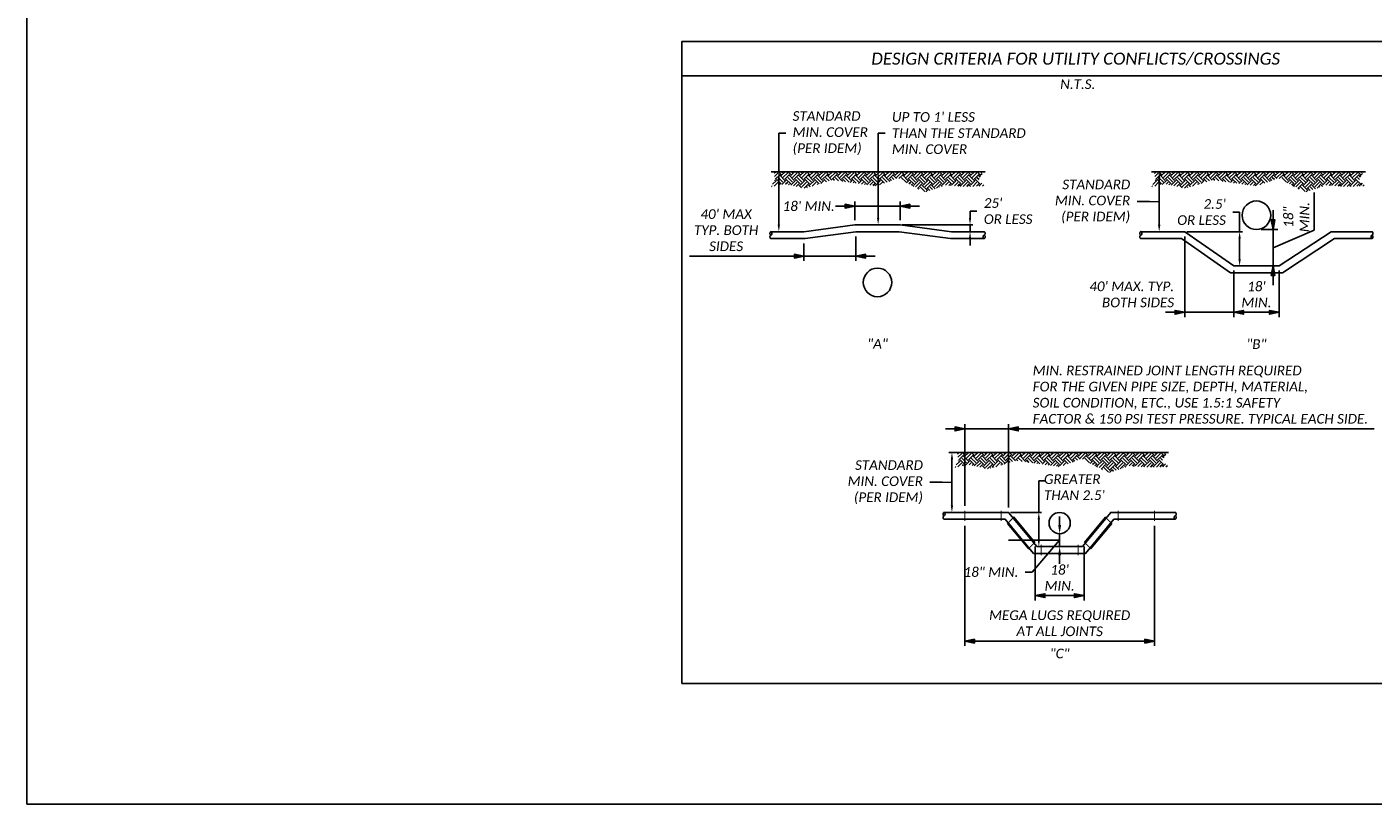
# Model space of a CAD drawing. Header units: feet. Extents: x 100 to 230, y 0 to 21.
# Tile 26 of 31: x 150 to 170, y 0 to 11. Entities that reach past the tile are written whole.
import ezdxf
from ezdxf.enums import TextEntityAlignment as Align

# ---------------------------------------------------------------- set-up
doc = ezdxf.new("R2010")
doc.units = ezdxf.units.FT
doc.header["$MEASUREMENT"] = 0
doc.layers.add('0_View_Frame_Border', color=7, linetype='Continuous', plot=False)
for name, color, linetype in [('PF_P_Text', 7, 'Continuous'), ('SC_Shading1', 253, 'Continuous'), ('SH_Text', 7, 'Continuous')]:
    doc.layers.add(name, color=color, linetype=linetype)
doc.styles.add('Slanted-Normal', font='calibrii.ttf', dxfattribs={"height": 0.14})
doc.dimstyles.new('Dec-0  Slanted', dxfattribs={"dimtxt": 0.14, "dimasz": 0.14, "dimexe": 0.07, "dimexo": 0.07, "dimgap": 0.07, "dimtad": 1, "dimdec": 0, "dimzin": 3, "dimdsep": 46, "dimtxsty": 'Slanted-Normal', "dimblk": 'Dim1', "dimcen": 0, "dimclrd": 95, "dimclre": 95, "dimclrt": 7, "dimaunit": 1, "dimadec": 5, "dimazin": 3, "dimtfac": 1, "dimtdec": 0, "dimtmove": 1, "dimatfit": 0, "dimldrblk": 'Dim1', "dimfxl": 1, "dimtolj": 1, "dimtzin": 0, "dimlwd": -1, "dimlwe": -1, "dimarcsym": 0})

# ---------------------------------------------------------------- blocks, each defined once
blk = doc.blocks.new('Dim1')
h = blk.add_hatch(color=4)
h.dxf.hatch_style = 1
h.paths.add_polyline_path([(0, 0), (-1, -0.2), (-1, 0.2)])
at = {"color": 4}
blk.add_lwpolyline([(0, 0), (-1, -0.2), (-1, 0.2), (0, 0)], dxfattribs=at)
blk = doc.blocks.new('*D872')
at = {"layer": 'Defpoints', "color": 0, "transparency": 16777216}
for p in [(164.246, 5.44), (163.61, 4.256), (164.246, 4.23)]:
    blk.add_point(p, dxfattribs=at)
at = {"layer": 'PF_P_Text', "color": 95, "linetype": 'Continuous', "transparency": 16777216}
for p, q in [((163.61, 4.326), (163.61, 5.51)), ((164.246, 4.3), (164.246, 5.51)), ((163.47, 5.44), (163.33, 5.44)), ((163.61, 5.44), (164.246, 5.44)), ((164.386, 5.44), (169.553, 5.44))]:
    blk.add_line(p, q, dxfattribs=at)
at = {"layer": 'PF_P_Text', "color": 95, "transparency": 16777216, "xscale": 0.14, "yscale": 0.14, "zscale": 0.14}
blk.add_blockref('Dim1', (163.61, 5.44), dxfattribs=at)
at = {"layer": 'PF_P_Text', "color": 95, "transparency": 16777216, "xscale": 0.14, "yscale": 0.14, "zscale": 0.14, "rotation": 180}
blk.add_blockref('Dim1', (164.246, 5.44), dxfattribs=at)
at = {"layer": 'PF_P_Text', "color": 7, "transparency": 16777216, "insert": (164.596, 5.936), "char_height": 0.14, "attachment_point": 4, "style": 'Slanted-Normal'}
blk.add_mtext('\\A1;MIN. RESTRAINED JOINT LENGTH REQUIRED\\PFOR THE GIVEN PIPE SIZE, DEPTH, MATERIAL,\\PSOIL CONDITION, ETC., USE 1.5:1 SAFETY\\PFACTOR & 150 PSI TEST PRESSURE. TYPICAL EACH SIDE.', dxfattribs=at)
blk = doc.blocks.new('*D873')
at = {"layer": 'Defpoints', "color": 0, "transparency": 16777216}
for p in [(164.633, 3.803), (165.341, 3.803), (165.341, 3.022)]:
    blk.add_point(p, dxfattribs=at)
at = {"layer": 'PF_P_Text', "color": 95, "linetype": 'Continuous', "transparency": 16777216}
for p, q in [((164.633, 3.733), (164.633, 2.952)), ((165.341, 3.733), (165.341, 2.952)), ((164.773, 3.022), (165.201, 3.022))]:
    blk.add_line(p, q, dxfattribs=at)
at = {"layer": 'PF_P_Text', "color": 95, "transparency": 16777216, "xscale": 0.14, "yscale": 0.14, "zscale": 0.14, "rotation": 180}
blk.add_blockref('Dim1', (164.633, 3.022), dxfattribs=at)
at = {"layer": 'PF_P_Text', "color": 95, "transparency": 16777216, "xscale": 0.14, "yscale": 0.14, "zscale": 0.14}
blk.add_blockref('Dim1', (165.341, 3.022), dxfattribs=at)
at = {"layer": 'PF_P_Text', "color": 7, "transparency": 16777216, "insert": (164.987, 3.28), "char_height": 0.14, "width": 0.10958, "attachment_point": 5, "style": 'Slanted-Normal'}
blk.add_mtext("\\A1;18' MIN.", dxfattribs=at)
blk = doc.blocks.new('*D874')
at = {"layer": 'Defpoints', "color": 0, "transparency": 16777216}
for p in [(163.61, 4.104), (166.365, 4.104), (166.365, 2.362)]:
    blk.add_point(p, dxfattribs=at)
at = {"layer": 'PF_P_Text', "color": 95, "linetype": 'Continuous', "transparency": 16777216}
for p, q in [((163.61, 4.034), (163.61, 2.292)), ((166.365, 4.034), (166.365, 2.292)), ((163.75, 2.362), (166.225, 2.362))]:
    blk.add_line(p, q, dxfattribs=at)
at = {"layer": 'PF_P_Text', "color": 95, "transparency": 16777216, "xscale": 0.14, "yscale": 0.14, "zscale": 0.14, "rotation": 180}
blk.add_blockref('Dim1', (163.61, 2.362), dxfattribs=at)
at = {"layer": 'PF_P_Text', "color": 95, "transparency": 16777216, "xscale": 0.14, "yscale": 0.14, "zscale": 0.14}
blk.add_blockref('Dim1', (166.365, 2.362), dxfattribs=at)
at = {"layer": 'PF_P_Text', "color": 7, "transparency": 16777216, "insert": (164.987, 2.621), "char_height": 0.14, "attachment_point": 5, "style": 'Slanted-Normal'}
blk.add_mtext('\\A1;MEGA LUGS REQUIRED \\PAT ALL JOINTS', dxfattribs=at)
blk = doc.blocks.new('*D875')
at = {"layer": 'Defpoints', "color": 0, "transparency": 16777216}
for p in [(162.031, 8.298), (161.277, 8.2), (162.031, 7.945)]:
    blk.add_point(p, dxfattribs=at)
at = {"layer": 'PF_P_Text', "color": 95, "linetype": 'Continuous', "transparency": 16777216}
for p, q in [((162.031, 8.228), (162.031, 7.875)), ((161.277, 8.13), (161.277, 7.875)), ((159.614, 7.945), (161.277, 7.945)), ((161.137, 7.945), (160.997, 7.945)), ((161.277, 7.945), (162.031, 7.945)), ((161.277, 7.945), (162.031, 7.945)), ((162.171, 7.945), (162.311, 7.945))]:
    blk.add_line(p, q, dxfattribs=at)
at = {"layer": 'PF_P_Text', "color": 95, "transparency": 16777216, "xscale": 0.14, "yscale": 0.14, "zscale": 0.14}
blk.add_blockref('Dim1', (161.277, 7.945), dxfattribs=at)
at = {"layer": 'PF_P_Text', "color": 95, "transparency": 16777216, "xscale": 0.14, "yscale": 0.14, "zscale": 0.14, "rotation": 180}
blk.add_blockref('Dim1', (162.031, 7.945), dxfattribs=at)
at = {"layer": 'PF_P_Text', "color": 7, "transparency": 16777216, "insert": (160.147, 8.321), "char_height": 0.14, "attachment_point": 5, "style": 'Slanted-Normal'}
blk.add_mtext("\\A1;40' MAX\\PTYP. BOTH\\PSIDES", dxfattribs=at)
blk = doc.blocks.new('*D876')
at = {"layer": 'Defpoints', "color": 0, "transparency": 16777216}
for p in [(167.843, 8.331), (168.084, 8.331), (167.845, 7.805)]:
    blk.add_point(p, dxfattribs=at)
at = {"layer": 'PF_P_Text', "color": 95, "linetype": 'Continuous', "transparency": 16777216}
for p, q in [((168.683, 8.32), (168.683, 8.869)), ((168.084, 8.471), (168.084, 8.611)), ((167.913, 8.331), (168.154, 8.331)), ((168.084, 7.805), (168.084, 8.331)), ((168.084, 7.805), (168.084, 8.331)), ((168.084, 8.068), (168.683, 8.32)), ((167.915, 7.805), (168.154, 7.805)), ((168.084, 7.665), (168.084, 7.525))]:
    blk.add_line(p, q, dxfattribs=at)
at = {"layer": 'PF_P_Text', "color": 95, "transparency": 16777216, "xscale": 0.14, "yscale": 0.14, "zscale": 0.14}
for p, rotation in [((168.084, 8.331), 270), ((168.084, 7.805), 90)]:
    blk.add_blockref('Dim1', p, dxfattribs=dict(at, rotation=rotation))
at = {"layer": 'PF_P_Text', "color": 7, "transparency": 16777216, "insert": (168.425, 8.51), "char_height": 0.14, "width": 0.24127, "attachment_point": 5, "rotation": 90, "style": 'Slanted-Normal'}
blk.add_mtext('\\A1;18" MIN.', dxfattribs=at)
blk = doc.blocks.new('*D877')
at = {"layer": 'Defpoints', "color": 0, "transparency": 16777216}
for p in [(167.513, 7.805), (168.173, 7.805), (168.173, 7.131)]:
    blk.add_point(p, dxfattribs=at)
at = {"layer": 'PF_P_Text', "color": 95, "linetype": 'Continuous', "transparency": 16777216}
for p, q in [((167.513, 7.735), (167.513, 7.061)), ((168.173, 7.735), (168.173, 7.061)), ((167.653, 7.131), (168.033, 7.131))]:
    blk.add_line(p, q, dxfattribs=at)
at = {"layer": 'PF_P_Text', "color": 95, "transparency": 16777216, "xscale": 0.14, "yscale": 0.14, "zscale": 0.14, "rotation": 180}
blk.add_blockref('Dim1', (167.513, 7.131), dxfattribs=at)
at = {"layer": 'PF_P_Text', "color": 95, "transparency": 16777216, "xscale": 0.14, "yscale": 0.14, "zscale": 0.14}
blk.add_blockref('Dim1', (168.173, 7.131), dxfattribs=at)
at = {"layer": 'PF_P_Text', "color": 7, "transparency": 16777216, "insert": (167.843, 7.389), "char_height": 0.14, "width": 0.07282, "attachment_point": 5, "style": 'Slanted-Normal'}
blk.add_mtext("\\A1;18' MIN.", dxfattribs=at)
blk = doc.blocks.new('*D871')
at = {"layer": 'Defpoints', "color": 0, "transparency": 16777216}
for p in [(166.802, 8.3), (167.513, 7.704), (167.513, 7.131)]:
    blk.add_point(p, dxfattribs=at)
at = {"layer": 'PF_P_Text', "color": 95, "linetype": 'Continuous', "transparency": 16777216}
for p, q in [((166.802, 8.23), (166.802, 7.061)), ((167.513, 7.634), (167.513, 7.061)), ((166.662, 7.131), (166.522, 7.131)), ((166.802, 7.131), (167.513, 7.131)), ((167.653, 7.131), (167.793, 7.131))]:
    blk.add_line(p, q, dxfattribs=at)
at = {"layer": 'PF_P_Text', "color": 95, "transparency": 16777216, "xscale": 0.14, "yscale": 0.14, "zscale": 0.14}
blk.add_blockref('Dim1', (166.802, 7.131), dxfattribs=at)
at = {"layer": 'PF_P_Text', "color": 95, "transparency": 16777216, "xscale": 0.14, "yscale": 0.14, "zscale": 0.14, "rotation": 180}
blk.add_blockref('Dim1', (167.513, 7.131), dxfattribs=at)
at = {"layer": 'PF_P_Text', "color": 7, "transparency": 16777216, "insert": (166.648, 7.39), "char_height": 0.14, "width": 1.40553, "attachment_point": 6, "style": 'Slanted-Normal'}
blk.add_mtext("\\A1;40' MAX. TYP.\\PBOTH SIDES", dxfattribs=at)
blk = doc.blocks.new('*D859')
at = {"layer": 'Defpoints', "color": 0, "transparency": 16777216}
for p in [(162.674, 8.67), (162.014, 8.398), (162.674, 8.398)]:
    blk.add_point(p, dxfattribs=at)
at = {"layer": 'PF_P_Text', "color": 95, "linetype": 'Continuous', "transparency": 16777216}
for p, q in [((161.874, 8.67), (161.734, 8.67)), ((162.014, 8.468), (162.014, 8.74)), ((162.014, 8.67), (162.674, 8.67)), ((162.674, 8.468), (162.674, 8.74)), ((162.814, 8.67), (162.954, 8.67))]:
    blk.add_line(p, q, dxfattribs=at)
at = {"layer": 'PF_P_Text', "color": 95, "transparency": 16777216, "xscale": 0.14, "yscale": 0.14, "zscale": 0.14}
blk.add_blockref('Dim1', (162.014, 8.67), dxfattribs=at)
at = {"layer": 'PF_P_Text', "color": 95, "transparency": 16777216, "xscale": 0.14, "yscale": 0.14, "zscale": 0.14, "rotation": 180}
blk.add_blockref('Dim1', (162.674, 8.67), dxfattribs=at)
at = {"layer": 'PF_P_Text', "color": 7, "transparency": 16777216, "insert": (161.345, 8.669), "char_height": 0.14, "attachment_point": 5, "style": 'Slanted-Normal'}
blk.add_mtext("\\A1;18' MIN.", dxfattribs=at)

msp = doc.modelspace()

# ---------------------------------------------------------------- hatches: boundary and pattern name
at = {"layer": 'SC_Shading1'}
h = msp.add_hatch(dxfattribs=at)
h.set_pattern_fill('EARTH', color=256, scale=0.388449, angle=45, style=0)
h.set_pattern_definition([(45, (161.54741, 8.64912), (1e-17, 0.1373374), [0.097112, -0.097112]), (45, (161.52166, 8.67487), (1e-17, 0.1373374), [0.097112, -0.097112]), (45, (161.49591, 8.70062), (1e-17, 0.1373374), [0.097112, -0.097112]), (135, (161.49591, 8.71779), (-0.1373374, 1e-17), [0.097112, -0.097112]), (135, (161.52166, 8.74354), (-0.1373374, 1e-17), [0.097112, -0.097112]), (135, (161.54741, 8.76929), (-0.1373374, 1e-17), [0.097112, -0.097112])])
h.paths.add_polyline_path([(160.858, 9.17), (160.826, 9.12), (160.868, 9.078), (160.802, 8.951), (160.99, 8.993), (161.286, 8.927), (161.685, 9.05), (162.329, 8.961), (162.639, 9.077), (163.03, 8.872), (163.331, 8.974), (163.596, 8.955), (163.917, 8.96), (163.809, 9.04), (163.875, 9.17)])
h.paths.add_polyline_path([(161.926, 8.914), (162.766, 8.914), (162.766, 8.654), (161.926, 8.654)], flags=9)
h = msp.add_hatch(dxfattribs=at)
h.set_pattern_fill('EARTH', color=256, scale=0.388449, angle=45, style=0)
h.set_pattern_definition([(45, (167.06772, 8.64912), (1e-17, 0.1373374), [0.097112, -0.097112]), (45, (167.04197, 8.67487), (1e-17, 0.1373374), [0.097112, -0.097112]), (45, (167.01622, 8.70062), (1e-17, 0.1373374), [0.097112, -0.097112]), (135, (167.01622, 8.71779), (-0.1373374, 1e-17), [0.097112, -0.097112]), (135, (167.04197, 8.74354), (-0.1373374, 1e-17), [0.097112, -0.097112]), (135, (167.06772, 8.76929), (-0.1373374, 1e-17), [0.097112, -0.097112])])
h.paths.add_polyline_path([(166.378, 9.17), (166.346, 9.12), (166.388, 9.078), (166.322, 8.951), (166.51, 8.993), (166.806, 8.927), (167.206, 9.05), (167.849, 8.961), (168.159, 9.077), (168.551, 8.872), (168.851, 8.974), (169.117, 8.955), (169.437, 8.96), (169.329, 9.04), (169.396, 9.17)])
h.paths.add_polyline_path([(167.446, 8.914), (168.286, 8.914), (168.286, 8.654), (167.446, 8.654)], flags=9)
h = msp.add_hatch(dxfattribs=at)
h.set_pattern_fill('EARTH', color=256, scale=0.388449, angle=45, style=0)
h.set_pattern_definition([(45, (164.21183, 4.57898), (1e-17, 0.1373374), [0.097112, -0.097112]), (45, (164.18608, 4.60473), (1e-17, 0.1373374), [0.097112, -0.097112]), (45, (164.16033, 4.63048), (1e-17, 0.1373374), [0.097112, -0.097112]), (135, (164.16033, 4.64765), (-0.1373374, 1e-17), [0.097112, -0.097112]), (135, (164.18608, 4.6734), (-0.1373374, 1e-17), [0.097112, -0.097112]), (135, (164.21183, 4.69915), (-0.1373374, 1e-17), [0.097112, -0.097112])])
h.paths.add_polyline_path([(163.522, 5.099), (163.49, 5.05), (163.532, 5.007), (163.467, 4.881), (163.654, 4.923), (163.95, 4.857), (164.35, 4.98), (164.993, 4.891), (165.303, 5.007), (165.695, 4.802), (165.995, 4.904), (166.261, 4.885), (166.581, 4.89), (166.473, 4.97), (166.54, 5.099)])
h.paths.add_polyline_path([(164.59, 4.844), (165.43, 4.844), (165.43, 4.584), (164.59, 4.584)], flags=9)

# ---------------------------------------------------------------- linework, layer by layer
at = {"layer": '0_View_Frame_Border'}
msp.add_lwpolyline([(150, 21), (180.5, 21), (180.5, 0), (150, 0)], close=True, dxfattribs=at)
at = {"layer": 'SH_Text'}
for p, q in [((159.505, 10.559), (170.995, 10.559)), ((161.012, 9.729), (160.912, 9.729)), ((160.912, 9.729), (160.912, 9.17)), ((162.453, 9.729), (162.353, 9.729)), ((162.353, 9.729), (162.353, 9.17)), ((160.912, 9.07), (160.912, 8.4)), ((162.353, 9.07), (162.353, 8.498)), ((166.432, 9.07), (166.432, 8.4)), ((163.687, 8.498), (163.687, 8.598)), ((163.787, 8.598), (163.687, 8.598)), ((166.291, 8.737), (166.111, 8.737)), ((166.432, 8.735), (166.291, 8.737)), ((167.499, 8.584), (167.599, 8.584)), ((167.599, 8.584), (167.599, 8.3)), ((162.704, 8.398), (163.727, 8.398)), ((163.687, 8.398), (163.687, 8.3)), ((166.832, 8.3), (167.639, 8.3)), ((163.687, 8.2), (163.687, 8.1)), ((167.599, 8.2), (167.599, 7.905)), ((163.424, 4.999), (163.424, 4.33)), ((163.283, 4.667), (163.103, 4.667)), ((163.424, 4.665), (163.283, 4.667)), ((164.685, 4.687), (164.685, 4.23)), ((164.785, 4.687), (164.685, 4.687)), ((164.276, 4.23), (164.725, 4.23)), ((164.685, 4.13), (164.685, 3.834)), ((164.987, 4.045), (164.987, 4.17)), ((164.987, 3.734), (164.987, 3.92)), ((164.987, 3.734), (164.987, 3.92)), ((164.987, 3.827), (164.247, 3.827)), ((164.987, 3.827), (164.588, 3.364)), ((164.987, 3.609), (164.987, 3.484)), ((164.588, 3.364), (164.488, 3.364))]:
    msp.add_line(p, q, dxfattribs=at)
at = {"layer": 'SH_Text', "color": 0}
msp.add_lwpolyline([(170.995, 11.059), (159.505, 11.059), (159.505, 1.75), (170.995, 1.75)], close=True, dxfattribs=at)
for points in [[(160.802, 9.17), (163.905, 9.17)], [(166.322, 9.17), (169.425, 9.17)], [(163.891, 8.3), (163.419, 8.3), (162.674, 8.398), (162.344, 8.398), (162.014, 8.398), (161.277, 8.3), (160.797, 8.3)], [(163.891, 8.2), (163.402, 8.2), (162.657, 8.298), (162.344, 8.298), (162.031, 8.298), (161.294, 8.2), (160.797, 8.2)], [(169.52, 8.3), (168.929, 8.3), (168.173, 7.805), (167.843, 7.805), (167.513, 7.805), (166.802, 8.3), (166.166, 8.3)], [(169.52, 8.2), (168.976, 8.2), (168.22, 7.704), (167.843, 7.704), (167.465, 7.704), (166.754, 8.2), (166.166, 8.2)], [(163.38, 5.099), (166.569, 5.099)], [(166.664, 4.23), (165.728, 4.23), (165.317, 3.734), (164.987, 3.734), (164.657, 3.734), (164.246, 4.23), (163.31, 4.23)], [(166.664, 4.129), (165.775, 4.129), (165.364, 3.634), (164.987, 3.634), (164.609, 3.634), (164.199, 4.129), (163.31, 4.129)]]:
    msp.add_lwpolyline(points, dxfattribs=at)
for points in [[(160.797, 8.25, -0.160718), (160.792, 8.251, -0.106245), (160.787, 8.257, -0.070696), (160.784, 8.265, -0.056979), (160.783, 8.275, -0.056979), (160.784, 8.285, -0.070696), (160.787, 8.293, -0.106245), (160.792, 8.299, -0.160718), (160.797, 8.3, -0.160718), (160.802, 8.299, -0.106245), (160.807, 8.293, -0.070696), (160.81, 8.285, -0.056979), (160.811, 8.275, -0.056979), (160.81, 8.265, -0.070696), (160.807, 8.257, -0.106245), (160.802, 8.251, -0.160718)], [(163.891, 8.25, -0.160718), (163.896, 8.248, -0.106245), (163.901, 8.242, -0.070696), (163.904, 8.235, -0.056979), (163.905, 8.225, -0.056979), (163.904, 8.214, -0.070696), (163.901, 8.207, -0.106245), (163.896, 8.201, -0.160718), (163.891, 8.199, -0.160718), (163.886, 8.201, -0.106245), (163.881, 8.207, -0.070696), (163.878, 8.214, -0.056979), (163.877, 8.225, -0.056979), (163.878, 8.235, -0.070696), (163.881, 8.242, -0.106245), (163.886, 8.248, -0.160718)], [(166.166, 8.25, -0.160718), (166.161, 8.252, -0.106245), (166.156, 8.257, -0.070696), (166.153, 8.265, -0.056979), (166.151, 8.275, -0.056979), (166.153, 8.285, -0.070696), (166.156, 8.293, -0.106245), (166.161, 8.299, -0.160718), (166.166, 8.301, -0.160718), (166.171, 8.299, -0.106245), (166.176, 8.293, -0.070696), (166.179, 8.285, -0.056979), (166.18, 8.275, -0.056979), (166.179, 8.265, -0.070696), (166.176, 8.257, -0.106245), (166.171, 8.252, -0.160718)], [(169.52, 8.25, -0.160718), (169.525, 8.248, -0.106245), (169.53, 8.242, -0.070696), (169.533, 8.235, -0.056979), (169.534, 8.225, -0.056979), (169.533, 8.214, -0.070696), (169.53, 8.207, -0.106245), (169.525, 8.201, -0.160718), (169.52, 8.199, -0.160718), (169.515, 8.201, -0.106245), (169.51, 8.207, -0.070696), (169.507, 8.214, -0.056979), (169.506, 8.225, -0.056979), (169.507, 8.235, -0.070696), (169.51, 8.242, -0.106245), (169.515, 8.248, -0.160718)], [(163.31, 4.18, -0.160718), (163.305, 4.182, -0.106245), (163.3, 4.187, -0.070696), (163.297, 4.195, -0.056979), (163.296, 4.205, -0.056979), (163.297, 4.215, -0.070696), (163.3, 4.223, -0.106245), (163.305, 4.229, -0.160718), (163.31, 4.23, -0.160718), (163.315, 4.229, -0.106245), (163.32, 4.223, -0.070696), (163.323, 4.215, -0.056979), (163.324, 4.205, -0.056979), (163.323, 4.195, -0.070696), (163.32, 4.187, -0.106245), (163.315, 4.182, -0.160718)], [(166.664, 4.18, -0.160718), (166.669, 4.178, -0.106245), (166.674, 4.172, -0.070696), (166.677, 4.165, -0.056979), (166.678, 4.154, -0.056979), (166.677, 4.144, -0.070696), (166.674, 4.137, -0.106245), (166.669, 4.131, -0.160718), (166.664, 4.129, -0.160718), (166.659, 4.131, -0.106245), (166.654, 4.137, -0.070696), (166.651, 4.144, -0.056979), (166.65, 4.154, -0.056979), (166.651, 4.165, -0.070696), (166.654, 4.172, -0.106245), (166.659, 4.178, -0.160718)]]:
    msp.add_lwpolyline(points, format="xyb", close=True, dxfattribs=at)
for points in [[(160.797, 8.199, -0.160718), (160.792, 8.201, -0.106245), (160.787, 8.207, -0.070696), (160.784, 8.214, -0.056979), (160.783, 8.225, -0.056979), (160.784, 8.235, -0.070696), (160.787, 8.242, -0.106245), (160.792, 8.248, -0.160718), (160.797, 8.25, -0.160718)], [(163.891, 8.3, -0.160718), (163.896, 8.299, -0.106245), (163.901, 8.293, -0.070696), (163.904, 8.285, -0.056979), (163.905, 8.275, -0.056979), (163.904, 8.265, -0.070696), (163.901, 8.257, -0.106245), (163.896, 8.251, -0.160718), (163.891, 8.25, -0.160718)], [(166.166, 8.2, -0.160718), (166.161, 8.201, -0.106245), (166.156, 8.207, -0.070696), (166.153, 8.215, -0.056979), (166.151, 8.225, -0.056979), (166.153, 8.235, -0.070696), (166.156, 8.243, -0.106245), (166.161, 8.248, -0.160718), (166.166, 8.25, -0.160718)], [(169.52, 8.3, -0.160718), (169.525, 8.299, -0.106245), (169.53, 8.293, -0.070696), (169.533, 8.285, -0.056979), (169.534, 8.275, -0.056979), (169.533, 8.265, -0.070696), (169.53, 8.257, -0.106245), (169.525, 8.251, -0.160718), (169.52, 8.25, -0.160718)], [(163.31, 4.129, -0.160718), (163.305, 4.131, -0.106245), (163.3, 4.137, -0.070696), (163.297, 4.145, -0.056979), (163.296, 4.155, -0.056979), (163.297, 4.165, -0.070696), (163.3, 4.173, -0.106245), (163.305, 4.178, -0.160718), (163.31, 4.18, -0.160718)], [(166.664, 4.23, -0.160718), (166.669, 4.229, -0.106245), (166.674, 4.223, -0.070696), (166.677, 4.215, -0.056979), (166.678, 4.205, -0.056979), (166.677, 4.195, -0.070696), (166.674, 4.187, -0.106245), (166.669, 4.181, -0.160718), (166.664, 4.18, -0.160718)]]:
    msp.add_lwpolyline(points, format="xyb", dxfattribs=at)
at = {"layer": 'SH_Text', "color": 0, "const_width": 0.0143, "flags": 128}
for points in [[(163.61, 4.104), (163.61, 4.256)], [(164.137, 4.104), (164.137, 4.256)], [(164.223, 4.06), (164.33, 4.168)], [(165.751, 4.06), (165.644, 4.168)], [(165.837, 4.104), (165.837, 4.256)], [(166.365, 4.104), (166.365, 4.256)], [(164.633, 3.803), (164.526, 3.696)], [(164.719, 3.76), (164.719, 3.608)], [(165.255, 3.76), (165.255, 3.608)], [(165.341, 3.803), (165.448, 3.696)]]:
    msp.add_lwpolyline(points, dxfattribs=at)
at = {"layer": 'SH_Text', "color": 0, "ltscale": 0.5, "flags": 128}
for points in [[(164.322, 4.159), (164.625, 3.795)], [(165.652, 4.159), (165.349, 3.795)], [(164.231, 4.07), (164.533, 3.705)], [(165.744, 4.07), (165.441, 3.705)]]:
    msp.add_lwpolyline(points, dxfattribs=at)
at = {"layer": 'SH_Text', "color": 0}
for centre, radius in [((167.843, 8.538), 0.207), ((162.344, 7.564), 0.207), ((164.987, 4.074), 0.154)]:
    msp.add_circle(centre, radius, dxfattribs=at)
for points in [[(160.895, 9.07), (160.928, 9.07), (160.912, 9.17)], [(162.337, 9.07), (162.37, 9.07), (162.353, 9.17)], [(166.415, 9.07), (166.449, 9.07), (166.432, 9.17)], [(162.337, 8.498), (162.37, 8.498), (162.353, 8.398)], [(163.67, 8.498), (163.703, 8.498), (163.687, 8.398)], [(160.895, 8.4), (160.928, 8.4), (160.912, 8.3)], [(163.67, 8.2), (163.703, 8.2), (163.687, 8.3)], [(166.415, 8.4), (166.449, 8.4), (166.432, 8.3)], [(167.582, 8.2), (167.616, 8.2), (167.599, 8.3)], [(167.582, 7.905), (167.616, 7.905), (167.599, 7.805)], [(163.407, 4.999), (163.441, 4.999), (163.424, 5.099)], [(163.407, 4.33), (163.441, 4.33), (163.424, 4.23)], [(164.668, 4.13), (164.702, 4.13), (164.685, 4.23)], [(164.966, 4.045), (165.008, 4.045), (164.987, 3.92)], [(164.668, 3.834), (164.702, 3.834), (164.685, 3.734)], [(164.966, 3.609), (165.008, 3.609), (164.987, 3.734)]]:
    msp.add_solid(points, dxfattribs=at)

# ---------------------------------------------------------------- texts
at = {"layer": 'PF_P_Text', "style": 'Slanted-Normal'}
for s, height, p in [('DESIGN CRITERIA FOR UTILITY CONFLICTS/CROSSINGS ', 0.175, (165.25, 10.809)), ('N.T.S.', 0.14, (165.25, 10.439))]:
    msp.add_text(s, height=height, dxfattribs=at).set_placement(p, align=Align.MIDDLE_CENTER)
for s, p in [('"B"', (167.843, 6.674)), ('"C"', (164.987, 2.186))]:
    msp.add_text(s, height=0.14, dxfattribs=at).set_placement(p, align=Align.MIDDLE)
at = {"layer": 'PF_P_Text', "char_height": 0.14, "style": 'Slanted-Normal'}
for s, insert, attachment_point in [('\\A1;STANDARD\\PMIN. COVER\\P(PER IDEM)', (161.112, 9.729), 4), ("\\A1;UP TO 1' LESS\\PTHAN THE STANDARD\\PMIN. COVER", (162.553, 9.729), 4), ('\\A1;STANDARD\\PMIN. COVER\\P(PER IDEM)', (166.011, 8.737), 6), ("\\A1;25'\\POR LESS", (163.887, 8.598), 4), ("\\A1;2.5'\\POR LESS", (167.399, 8.584), 6), ('\\A1;STANDARD\\PMIN. COVER\\P(PER IDEM)', (163.003, 4.667), 6), ("\\A1;GREATER\\PTHAN 2.5'", (164.76, 4.595), 4), ('\\A1;18" MIN.', (164.388, 3.364), 6)]:
    msp.add_mtext(s, dxfattribs=dict(at, insert=insert, attachment_point=attachment_point))
at = {"layer": 'PF_P_Text', "insert": (162.344, 6.674), "char_height": 0.14, "width": 0.23199, "attachment_point": 5, "style": 'Slanted-Normal'}
msp.add_mtext('"A"', dxfattribs=at)

# ---------------------------------------------------------------- dimensions: what is measured, and where the dimension line sits
at = {"layer": 'PF_P_Text', "color": 0}
for base, p1, p2, text, picture, middle in [((164.246, 5.44), (163.61, 4.256), (164.246, 4.23), 'MIN. RESTRAINED JOINT LENGTH REQUIRED\\PFOR THE GIVEN PIPE SIZE, DEPTH, MATERIAL,\\PSOIL CONDITION, ETC., USE 1.5:1 SAFETY\\PFACTOR & 150 PSI TEST PRESSURE. TYPICAL EACH SIDE.', '*D872', (167.04, 5.936)), ((166.365, 2.362), (163.61, 4.104), (166.365, 4.104), 'MEGA LUGS REQUIRED \\PAT ALL JOINTS', '*D874', (164.987, 2.621))]:
    dim = msp.add_linear_dim(base=base, p1=p1, p2=p2, text=text, dimstyle='Dec-0  Slanted', override={"dimpost": "'"}, dxfattribs=at)
    dim.commit()
    dim.dimension.update_dxf_attribs({"geometry": picture, "text_midpoint": middle})
for base, p1, p2, text, picture, middle in [((162.031, 7.945), (161.277, 8.2), (162.031, 8.298), "40' MAX\\PTYP. BOTH\\PSIDES", '*D875', (160.147, 7.526)), ((162.674, 8.67), (162.014, 8.398), (162.674, 8.398), "18' MIN.", '*D859', (161.345, 8.527)), ((167.513, 7.131), (166.802, 8.3), (167.513, 7.704), "40' MAX. TYP.\\PBOTH SIDES", '*D871', (165.945, 7.131)), ((168.173, 7.131), (167.513, 7.805), (168.173, 7.805), "18' MIN.", '*D877', (167.843, 7.131)), ((165.341, 3.022), (164.633, 3.803), (165.341, 3.803), "18' MIN.", '*D873', (164.987, 3.022))]:
    dim = msp.add_linear_dim(base=base, p1=p1, p2=p2, text=text, dimstyle='Dec-0  Slanted', override={"dimpost": "'"}, dxfattribs=at)
    dim.commit()
    dim.dimension.update_dxf_attribs({"geometry": picture, "text_midpoint": middle, "dimtype": 160})
dim = msp.add_linear_dim(base=(168.084, 8.331), p1=(167.845, 7.805), p2=(167.843, 8.331), angle=90, text='18" MIN.', dimstyle='Dec-0  Slanted', override={"dimpost": "'"}, dxfattribs=at)
dim.commit()
dim.dimension.update_dxf_attribs({"geometry": '*D876', "text_midpoint": (168.683, 8.39), "dimtype": 160})

doc.saveas('drawing.dxf')
